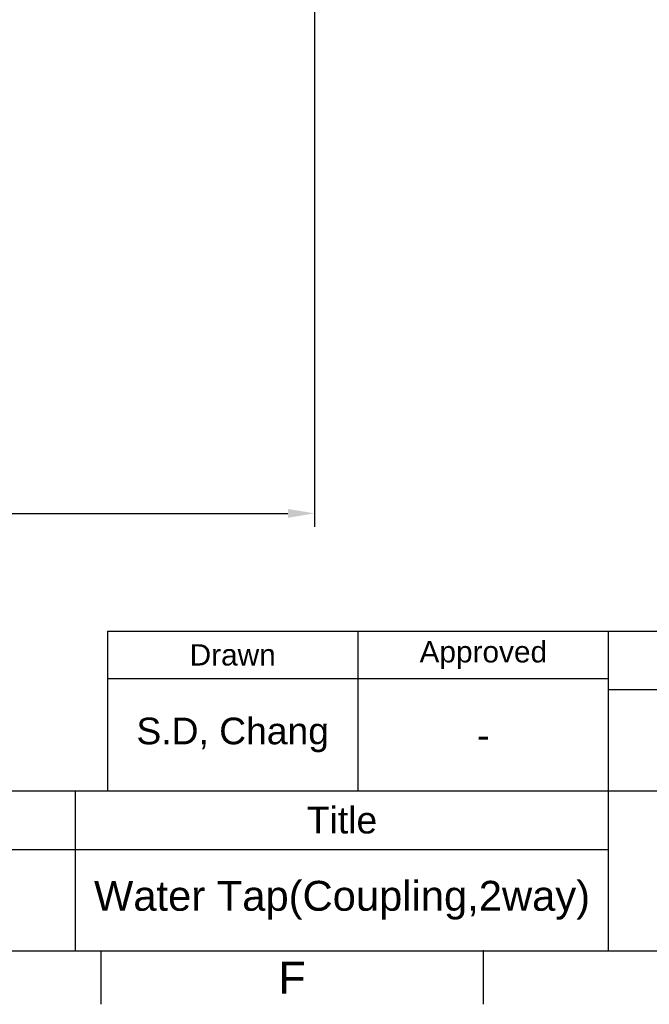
# Model space of a CAD drawing. Header units: millimetres. Extents: x 2448 to 4464, y 361 to 864.
# Tile 2 of 6: x 2625 to 2684, y 564 to 656. Entities that reach past the tile are written whole.
import ezdxf

# ---------------------------------------------------------------- set-up
doc = ezdxf.new("R2010")
doc.units = ezdxf.units.MM
doc.header["$LTSCALE"] = 0.1
doc.linetypes.add('CENTERX2', pattern=[101.6, 63.5, -12.7, 12.7, -12.7])
for name, color, linetype in [('DIM', 3, 'Continuous'), ('FORM', 7, 'Continuous'), ('TEXT', 2, 'Continuous')]:
    doc.layers.add(name, color=color, linetype=linetype)
doc.styles.get("Standard").update_dxf_attribs({"font": 'arial_0.ttf'})
doc.dimstyles.new('ISO-25', dxfattribs={"dimtxt": 2.5, "dimasz": 2.5, "dimexe": 1.25, "dimexo": 0.625, "dimtad": 1, "dimtxsty": 'Standard', "dimcen": 2.5, "dimadec": 0, "dimazin": 0, "dimtfac": 1, "dimtmove": 0, "dimatfit": 3, "dimfxl": 1, "dimarcsym": 0})

# ---------------------------------------------------------------- blocks, each defined once
blk = doc.blocks.new('*D106')
at = {"layer": 'Defpoints', "color": 0, "transparency": 16777216}
for p in [(2652.259, 680.938), (2544.759, 660.601), (2652.259, 609.53)]:
    blk.add_point(p, dxfattribs=at)
at = {"layer": 'DIM', "color": 0, "lineweight": -2, "transparency": 16777216}
for p, q in [((2652.259, 680.313), (2652.259, 608.28)), ((2544.759, 659.976), (2544.759, 608.28)), ((2547.259, 609.53), (2649.759, 609.53))]:
    blk.add_line(p, q, dxfattribs=at)
at = {"layer": 'DIM', "color": 0, "transparency": 16777216}
for points in [[(2547.259, 609.947), (2547.259, 609.114), (2544.759, 609.53)], [(2649.759, 609.947), (2649.759, 609.114), (2652.259, 609.53)]]:
    blk.add_solid(points, dxfattribs=at)
at = {"layer": 'DIM', "color": 0, "transparency": 16777216, "insert": (2598.509, 611.658), "char_height": 2.5, "attachment_point": 5}
blk.add_mtext('107,5', dxfattribs=at)

msp = doc.modelspace()

# ---------------------------------------------------------------- linework, layer by layer
msp.add_line((2632.837, 598.501), (2632.837, 583.501))
at = {"layer": 'FORM'}
for p, q in [((2632.837, 598.501), (2739.837, 598.501)), ((2656.337, 583.501), (2656.337, 598.501)), ((2679.837, 583.501), (2679.837, 598.501)), ((2679.837, 594.001), (2632.837, 594.001)), ((2679.837, 593.001), (2739.837, 593.001)), ((2539.843, 583.501), (2739.837, 583.501)), ((2629.837, 568.501), (2629.837, 583.501)), ((2679.837, 568.501), (2679.837, 583.501)), ((2539.843, 578.001), (2679.837, 578.001)), ((2452.837, 568.501), (2739.837, 568.501)), ((2632.212, 568.501), (2632.212, 563.501)), ((2668.087, 568.501), (2668.087, 563.501))]:
    msp.add_line(p, q, dxfattribs=at)
msp.add_point((2668.087, 568.501), dxfattribs=at)
at = {"layer": 'TEXT'}
msp.add_point((2656.337, 594.001), dxfattribs=at)

# ---------------------------------------------------------------- texts
at = {"layer": 'FORM', "insert": (2650.15, 566.001), "char_height": 3, "attachment_point": 5}
msp.add_mtext_dynamic_manual_height_columns('F', width=5, gutter_width=12.5, heights=[0], dxfattribs=at)
at = {"layer": 'TEXT', "attachment_point": 5}
for s, width, insert, char_height in [('Approved', 23.5, (2668.087, 596.251), 2), ('Drawn', 23.5, (2644.587, 596.251), 2), ('S.D, Chang', 23.5, (2644.587, 588.751), 2.5), ('-', 23.5, (2668.087, 588.751), 2.5), ('Title', 50, (2654.837, 580.751), 2.5)]:
    msp.add_mtext_dynamic_manual_height_columns(s, width=width, gutter_width=12.5, heights=[0], dxfattribs=dict(at, insert=insert, char_height=char_height))
at = {"layer": 'TEXT', "linetype": 'CENTERX2', "insert": (2654.837, 573.251), "char_height": 2.8, "attachment_point": 5}
msp.add_mtext_dynamic_manual_height_columns('Water Tap(Coupling,2way)', width=50, gutter_width=12.5, heights=[0], dxfattribs=at)

# ---------------------------------------------------------------- dimensions: what is measured, and where the dimension line sits
at = {"layer": 'DIM'}
dim = msp.add_linear_dim(base=(2652.259, 609.53), p1=(2544.759, 660.601), p2=(2652.259, 680.938), dimstyle='ISO-25', dxfattribs=at)
dim.commit()
dim.dimension.update_dxf_attribs({"geometry": '*D106', "text_midpoint": (2598.509, 611.658)})

doc.saveas('drawing.dxf')
